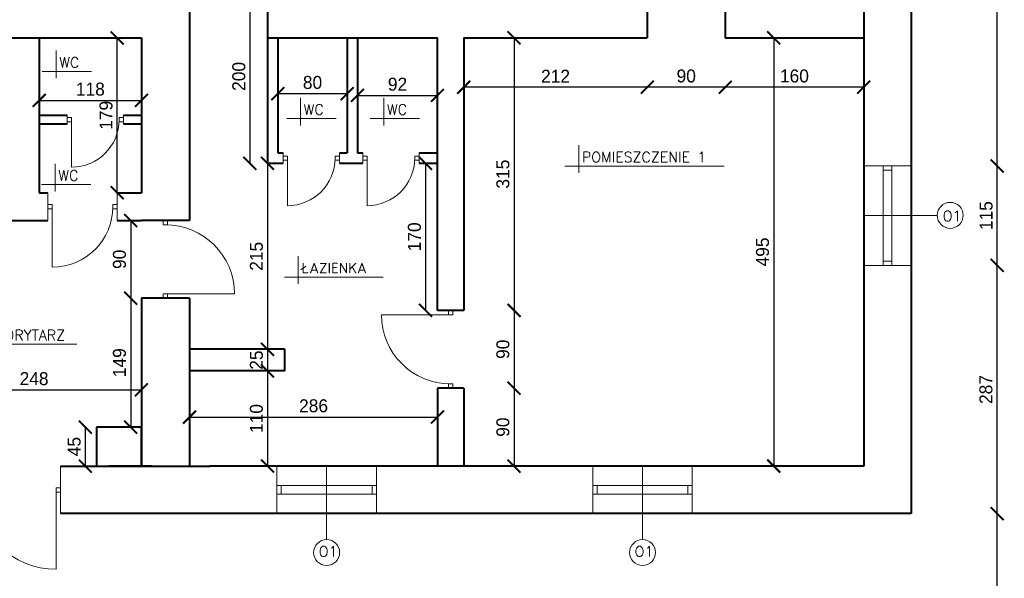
# Model space of a CAD drawing. Header units: millimetres. Extents: x 0 to 152651, y 46550 to 81081.
# Tile 29 of 109: x 126371 to 127509, y 79167 to 79813. Entities that reach past the tile are written whole.
import ezdxf

# ---------------------------------------------------------------- set-up
doc = ezdxf.new("R2010")
doc.units = ezdxf.units.MM
for name, color, linetype, lineweight in [('cienka', 3, 'Continuous', 18), ('gruba', 1, 'Continuous', 40), ('wymiary', 252, 'Continuous', 15)]:
    doc.layers.add(name, color=color, linetype=linetype, lineweight=lineweight)
doc.styles.add('ROMANS1', font='romans.shx', dxfattribs={"height": 15})
doc.styles.get("Standard").update_dxf_attribs({"font": 'GOTHIC.TTF'})
doc.dimstyles.new('secemin', dxfattribs={"dimtxt": 15, "dimasz": 15, "dimexe": 1.25, "dimexo": 0.625, "dimgap": 5, "dimtad": 1, "dimdec": 0, "dimtxsty": 'Standard', "dimblk": 'ARCHTICK', "dimcen": 0, "dimse1": 1, "dimse2": 1, "dimclrt": 256, "dimadec": 0, "dimazin": 0, "dimtfac": 1, "dimtdec": 0, "dimtmove": 0, "dimatfit": 3, "dimfxl": 1, "dimtfillclr": 250, "dimarcsym": 1})

# ---------------------------------------------------------------- blocks, each defined once
blk = doc.blocks.new('_ArchTick')
at = {"color": 0, "linetype": 'ByBlock', "const_width": 0.15}
blk.add_lwpolyline([(-0.5, -0.5), (0.5, 0.5)], dxfattribs=at)
blk = doc.blocks.new('*D1122')
at = {"layer": 'Defpoints', "color": 0, "transparency": 16777216}
for p in [(127186.6, 79792.2), (127346.6, 79756.6), (127186.6, 79735.2)]:
    blk.add_point(p, dxfattribs=at)
at = {"layer": 'wymiary', "color": 0, "lineweight": -2, "transparency": 16777216}
blk.add_line((127346.6, 79735.2), (127186.6, 79735.2), dxfattribs=at)
at = {"layer": 'wymiary', "color": 0, "lineweight": -2, "transparency": 16777216, "xscale": 15, "yscale": 15, "zscale": 15, "rotation": 180}
blk.add_blockref('_ArchTick', (127186.6, 79735.2), dxfattribs=at)
at = {"layer": 'wymiary', "color": 0, "lineweight": -2, "transparency": 16777216, "xscale": 15, "yscale": 15, "zscale": 15}
blk.add_blockref('_ArchTick', (127346.6, 79735.2), dxfattribs=at)
at = {"layer": 'wymiary', "transparency": 16777216, "insert": (127266.6, 79748.1), "char_height": 15, "attachment_point": 5}
blk.add_mtext('160', dxfattribs=at)
blk = doc.blocks.new('*D1123')
at = {"layer": 'Defpoints', "color": 0, "transparency": 16777216}
for p in [(127096.6, 79792.2), (127186.6, 79792.2), (127096.6, 79735.2)]:
    blk.add_point(p, dxfattribs=at)
at = {"layer": 'wymiary', "color": 0, "lineweight": -2, "transparency": 16777216}
blk.add_line((127186.6, 79735.2), (127096.6, 79735.2), dxfattribs=at)
at = {"layer": 'wymiary', "color": 0, "lineweight": -2, "transparency": 16777216, "xscale": 15, "yscale": 15, "zscale": 15, "rotation": 180}
blk.add_blockref('_ArchTick', (127096.6, 79735.2), dxfattribs=at)
at = {"layer": 'wymiary', "color": 0, "lineweight": -2, "transparency": 16777216, "xscale": 15, "yscale": 15, "zscale": 15}
blk.add_blockref('_ArchTick', (127186.6, 79735.2), dxfattribs=at)
at = {"layer": 'wymiary', "transparency": 16777216, "insert": (127141.6, 79748.1), "char_height": 15, "attachment_point": 5}
blk.add_mtext('90', dxfattribs=at)
blk = doc.blocks.new('*D1124')
at = {"layer": 'Defpoints', "color": 0, "transparency": 16777216}
for p in [(127096.6, 79792.2), (126884.6, 79735.2), (126884.6, 79735.2)]:
    blk.add_point(p, dxfattribs=at)
at = {"layer": 'wymiary', "color": 0, "lineweight": -2, "transparency": 16777216}
blk.add_line((127096.6, 79735.2), (126884.6, 79735.2), dxfattribs=at)
at = {"layer": 'wymiary', "color": 0, "lineweight": -2, "transparency": 16777216, "xscale": 15, "yscale": 15, "zscale": 15, "rotation": 180}
blk.add_blockref('_ArchTick', (126884.6, 79735.2), dxfattribs=at)
at = {"layer": 'wymiary', "color": 0, "lineweight": -2, "transparency": 16777216, "xscale": 15, "yscale": 15, "zscale": 15}
blk.add_blockref('_ArchTick', (127096.6, 79735.2), dxfattribs=at)
at = {"layer": 'wymiary', "transparency": 16777216, "insert": (126990.6, 79747.9), "char_height": 15, "attachment_point": 5}
blk.add_mtext('212', dxfattribs=at)
blk = doc.blocks.new('*D1125')
at = {"layer": 'Defpoints', "color": 0, "transparency": 16777216}
for p in [(127023.3, 79792.2), (127023.3, 79297.2), (127242.7, 79297.2)]:
    blk.add_point(p, dxfattribs=at)
at = {"layer": 'wymiary', "color": 0, "lineweight": -2, "transparency": 16777216}
blk.add_line((127242.7, 79792.2), (127242.7, 79297.2), dxfattribs=at)
at = {"layer": 'wymiary', "color": 0, "lineweight": -2, "transparency": 16777216, "xscale": 15, "yscale": 15, "zscale": 15}
for p, rotation in [((127242.7, 79792.2), 90), ((127242.7, 79297.2), 270)]:
    blk.add_blockref('_ArchTick', p, dxfattribs=dict(at, rotation=rotation))
at = {"layer": 'wymiary', "transparency": 16777216, "insert": (127229.8, 79544.7), "char_height": 15, "attachment_point": 5, "rotation": 90}
blk.add_mtext('495', dxfattribs=at)
blk = doc.blocks.new('*D1126')
at = {"layer": 'Defpoints', "color": 0, "transparency": 16777216}
for p in [(126938.8, 79792.2), (126884.6, 79477.2), (126942.6, 79477.2)]:
    blk.add_point(p, dxfattribs=at)
at = {"layer": 'wymiary', "color": 0, "lineweight": -2, "transparency": 16777216}
blk.add_line((126942.6, 79792.2), (126942.6, 79477.2), dxfattribs=at)
at = {"layer": 'wymiary', "color": 0, "lineweight": -2, "transparency": 16777216, "xscale": 15, "yscale": 15, "zscale": 15}
for p, rotation in [((126942.6, 79792.2), 90), ((126942.6, 79477.2), 270)]:
    blk.add_blockref('_ArchTick', p, dxfattribs=dict(at, rotation=rotation))
at = {"layer": 'wymiary', "transparency": 16777216, "insert": (126929.8, 79634.7), "char_height": 15, "attachment_point": 5, "rotation": 90}
blk.add_mtext('315', dxfattribs=at)
blk = doc.blocks.new('*D1127')
at = {"layer": 'Defpoints', "color": 0, "transparency": 16777216}
for p in [(126884.6, 79477.2), (126884.6, 79387.2), (126942.6, 79387.2)]:
    blk.add_point(p, dxfattribs=at)
at = {"layer": 'wymiary', "color": 0, "lineweight": -2, "transparency": 16777216}
blk.add_line((126942.6, 79477.2), (126942.6, 79387.2), dxfattribs=at)
at = {"layer": 'wymiary', "color": 0, "lineweight": -2, "transparency": 16777216, "xscale": 15, "yscale": 15, "zscale": 15}
for p, rotation in [((126942.6, 79477.2), 90), ((126942.6, 79387.2), 270)]:
    blk.add_blockref('_ArchTick', p, dxfattribs=dict(at, rotation=rotation))
at = {"layer": 'wymiary', "transparency": 16777216, "insert": (126929.8, 79432.2), "char_height": 15, "attachment_point": 5, "rotation": 90}
blk.add_mtext('90', dxfattribs=at)
blk = doc.blocks.new('*D1128')
at = {"layer": 'Defpoints', "color": 0, "transparency": 16777216}
for p in [(126884.6, 79387.2), (126942.6, 79297.2), (126942.6, 79297.2)]:
    blk.add_point(p, dxfattribs=at)
at = {"layer": 'wymiary', "color": 0, "lineweight": -2, "transparency": 16777216}
blk.add_line((126942.6, 79387.2), (126942.6, 79297.2), dxfattribs=at)
at = {"layer": 'wymiary', "color": 0, "lineweight": -2, "transparency": 16777216, "xscale": 15, "yscale": 15, "zscale": 15}
for p, rotation in [((126942.6, 79387.2), 90), ((126942.6, 79297.2), 270)]:
    blk.add_blockref('_ArchTick', p, dxfattribs=dict(at, rotation=rotation))
at = {"layer": 'wymiary', "transparency": 16777216, "insert": (126929.8, 79342.2), "char_height": 15, "attachment_point": 5, "rotation": 90}
blk.add_mtext('90', dxfattribs=at)
blk = doc.blocks.new('*D1042')
at = {"layer": 'Defpoints', "color": 0, "transparency": 16777216}
for p in [(126644.8, 79848.2), (126637.5, 79647.2), (126644.8, 79647.2)]:
    blk.add_point(p, dxfattribs=at)
at = {"layer": 'wymiary', "color": 0, "lineweight": -2, "transparency": 16777216}
blk.add_line((126637.5, 79848.2), (126637.5, 79647.2), dxfattribs=at)
at = {"layer": 'wymiary', "color": 0, "lineweight": -2, "transparency": 16777216, "xscale": 15, "yscale": 15, "zscale": 15}
for p, rotation in [((126637.5, 79848.2), 90), ((126637.5, 79647.2), 270)]:
    blk.add_blockref('_ArchTick', p, dxfattribs=dict(at, rotation=rotation))
at = {"layer": 'wymiary', "transparency": 16777216, "insert": (126624.7, 79747.7), "char_height": 15, "attachment_point": 5, "rotation": 90}
blk.add_mtext('200', dxfattribs=at)
blk = doc.blocks.new('*D1135')
at = {"layer": 'Defpoints', "color": 0, "transparency": 16777216}
for p in [(126669.8, 79733.4), (126749.8, 79733.4), (126749.8, 79727.8)]:
    blk.add_point(p, dxfattribs=at)
at = {"layer": 'wymiary', "color": 0, "lineweight": -2, "transparency": 16777216}
blk.add_line((126669.8, 79727.8), (126749.8, 79727.8), dxfattribs=at)
at = {"layer": 'wymiary', "color": 0, "lineweight": -2, "transparency": 16777216, "xscale": 15, "yscale": 15, "zscale": 15, "rotation": 180}
blk.add_blockref('_ArchTick', (126669.8, 79727.8), dxfattribs=at)
at = {"layer": 'wymiary', "color": 0, "lineweight": -2, "transparency": 16777216, "xscale": 15, "yscale": 15, "zscale": 15}
blk.add_blockref('_ArchTick', (126749.8, 79727.8), dxfattribs=at)
at = {"layer": 'wymiary', "transparency": 16777216, "insert": (126709.8, 79740.6), "char_height": 15, "attachment_point": 5}
blk.add_mtext('80', dxfattribs=at)
blk = doc.blocks.new('*D1136')
at = {"layer": 'Defpoints', "color": 0, "transparency": 16777216}
for p in [(126761.8, 79725.7), (126854.1, 79725.7), (126854.1, 79725.7)]:
    blk.add_point(p, dxfattribs=at)
at = {"layer": 'wymiary', "color": 0, "lineweight": -2, "transparency": 16777216}
blk.add_line((126761.8, 79725.7), (126854.1, 79725.7), dxfattribs=at)
at = {"layer": 'wymiary', "color": 0, "lineweight": -2, "transparency": 16777216, "xscale": 15, "yscale": 15, "zscale": 15, "rotation": 180}
blk.add_blockref('_ArchTick', (126761.8, 79725.7), dxfattribs=at)
at = {"layer": 'wymiary', "color": 0, "lineweight": -2, "transparency": 16777216, "xscale": 15, "yscale": 15, "zscale": 15}
blk.add_blockref('_ArchTick', (126854.1, 79725.7), dxfattribs=at)
at = {"layer": 'wymiary', "transparency": 16777216, "insert": (126808, 79738.6), "char_height": 15, "attachment_point": 5}
blk.add_mtext('92', dxfattribs=at)
blk = doc.blocks.new('*D1137')
at = {"layer": 'Defpoints', "color": 0, "transparency": 16777216}
for p in [(126843.5, 79647.2), (126840.4, 79477.2), (126854.1, 79477.2)]:
    blk.add_point(p, dxfattribs=at)
at = {"layer": 'wymiary', "color": 0, "lineweight": -2, "transparency": 16777216}
blk.add_line((126840.4, 79647.2), (126840.4, 79477.2), dxfattribs=at)
at = {"layer": 'wymiary', "color": 0, "lineweight": -2, "transparency": 16777216, "xscale": 15, "yscale": 15, "zscale": 15}
for p, rotation in [((126840.4, 79647.2), 90), ((126840.4, 79477.2), 270)]:
    blk.add_blockref('_ArchTick', p, dxfattribs=dict(at, rotation=rotation))
at = {"layer": 'wymiary', "transparency": 16777216, "insert": (126827.6, 79562.2), "char_height": 15, "attachment_point": 5, "rotation": 90}
blk.add_mtext('170', dxfattribs=at)
blk = doc.blocks.new('*D1138')
at = {"layer": 'Defpoints', "color": 0, "transparency": 16777216}
for p in [(126567.8, 79350.1), (126854.1, 79353.9), (126854.1, 79350.1)]:
    blk.add_point(p, dxfattribs=at)
at = {"layer": 'wymiary', "color": 0, "lineweight": -2, "transparency": 16777216}
blk.add_line((126567.8, 79353.9), (126854.1, 79353.9), dxfattribs=at)
at = {"layer": 'wymiary', "color": 0, "lineweight": -2, "transparency": 16777216, "xscale": 15, "yscale": 15, "zscale": 15, "rotation": 180}
blk.add_blockref('_ArchTick', (126567.8, 79353.9), dxfattribs=at)
at = {"layer": 'wymiary', "color": 0, "lineweight": -2, "transparency": 16777216, "xscale": 15, "yscale": 15, "zscale": 15}
blk.add_blockref('_ArchTick', (126854.1, 79353.9), dxfattribs=at)
at = {"layer": 'wymiary', "transparency": 16777216, "insert": (126711, 79366.8), "char_height": 15, "attachment_point": 5}
blk.add_mtext('286', dxfattribs=at)
blk = doc.blocks.new('*D1139')
at = {"layer": 'Defpoints', "color": 0, "transparency": 16777216}
for p in [(126657.8, 79647.2), (126657.8, 79432.2), (126657.8, 79432.2)]:
    blk.add_point(p, dxfattribs=at)
at = {"layer": 'wymiary', "color": 0, "lineweight": -2, "transparency": 16777216}
blk.add_line((126657.8, 79647.2), (126657.8, 79432.2), dxfattribs=at)
at = {"layer": 'wymiary', "color": 0, "lineweight": -2, "transparency": 16777216, "xscale": 15, "yscale": 15, "zscale": 15}
for p, rotation in [((126657.8, 79647.2), 90), ((126657.8, 79432.2), 270)]:
    blk.add_blockref('_ArchTick', p, dxfattribs=dict(at, rotation=rotation))
at = {"layer": 'wymiary', "transparency": 16777216, "insert": (126645, 79539.7), "char_height": 15, "attachment_point": 5, "rotation": 90}
blk.add_mtext('215', dxfattribs=at)
blk = doc.blocks.new('*D1140')
at = {"layer": 'Defpoints', "color": 0, "transparency": 16777216}
for p in [(126677.8, 79432.2), (126657.8, 79407.2), (126677.8, 79407.2)]:
    blk.add_point(p, dxfattribs=at)
at = {"layer": 'wymiary', "color": 0, "lineweight": -2, "transparency": 16777216}
blk.add_line((126657.8, 79432.2), (126657.8, 79407.2), dxfattribs=at)
at = {"layer": 'wymiary', "color": 0, "lineweight": -2, "transparency": 16777216, "xscale": 15, "yscale": 15, "zscale": 15}
for p, rotation in [((126657.8, 79432.2), 90), ((126657.8, 79407.2), 270)]:
    blk.add_blockref('_ArchTick', p, dxfattribs=dict(at, rotation=rotation))
at = {"layer": 'wymiary', "transparency": 16777216, "insert": (126645, 79419.7), "char_height": 15, "attachment_point": 5, "rotation": 90}
blk.add_mtext('25', dxfattribs=at)
blk = doc.blocks.new('*D1141')
at = {"layer": 'Defpoints', "color": 0, "transparency": 16777216}
for p in [(126677.8, 79407.2), (126657.8, 79297.2), (126657.8, 79297.2)]:
    blk.add_point(p, dxfattribs=at)
at = {"layer": 'wymiary', "color": 0, "lineweight": -2, "transparency": 16777216}
blk.add_line((126657.8, 79407.2), (126657.8, 79297.2), dxfattribs=at)
at = {"layer": 'wymiary', "color": 0, "lineweight": -2, "transparency": 16777216, "xscale": 15, "yscale": 15, "zscale": 15}
for p, rotation in [((126657.8, 79407.2), 90), ((126657.8, 79297.2), 270)]:
    blk.add_blockref('_ArchTick', p, dxfattribs=dict(at, rotation=rotation))
at = {"layer": 'wymiary', "transparency": 16777216, "insert": (126645, 79352.2), "char_height": 15, "attachment_point": 5, "rotation": 90}
blk.add_mtext('110', dxfattribs=at)
blk = doc.blocks.new('*D1142')
at = {"layer": 'Defpoints', "color": 0, "transparency": 16777216}
for p in [(126264.1, 79394.2), (126512.1, 79394.2), (126512.1, 79385.3)]:
    blk.add_point(p, dxfattribs=at)
at = {"layer": 'wymiary', "color": 0, "lineweight": -2, "transparency": 16777216}
blk.add_line((126264.1, 79385.3), (126512.1, 79385.3), dxfattribs=at)
at = {"layer": 'wymiary', "color": 0, "lineweight": -2, "transparency": 16777216, "xscale": 15, "yscale": 15, "zscale": 15, "rotation": 180}
blk.add_blockref('_ArchTick', (126264.1, 79385.3), dxfattribs=at)
at = {"layer": 'wymiary', "color": 0, "lineweight": -2, "transparency": 16777216, "xscale": 15, "yscale": 15, "zscale": 15}
blk.add_blockref('_ArchTick', (126512.1, 79385.3), dxfattribs=at)
at = {"layer": 'wymiary', "transparency": 16777216, "insert": (126388.1, 79398.2), "char_height": 15, "attachment_point": 5}
blk.add_mtext('248', dxfattribs=at)
blk = doc.blocks.new('*D1143')
at = {"layer": 'Defpoints', "color": 0, "transparency": 16777216}
for p in [(126498.1, 79581.2), (126499.7, 79491.2), (126512.1, 79491.2)]:
    blk.add_point(p, dxfattribs=at)
at = {"layer": 'wymiary', "color": 0, "lineweight": -2, "transparency": 16777216}
blk.add_line((126499.7, 79581.2), (126499.7, 79491.2), dxfattribs=at)
at = {"layer": 'wymiary', "color": 0, "lineweight": -2, "transparency": 16777216, "xscale": 15, "yscale": 15, "zscale": 15}
for p, rotation in [((126499.7, 79581.2), 90), ((126499.7, 79491.2), 270)]:
    blk.add_blockref('_ArchTick', p, dxfattribs=dict(at, rotation=rotation))
at = {"layer": 'wymiary', "transparency": 16777216, "insert": (126486.8, 79536.2), "char_height": 15, "attachment_point": 5, "rotation": 90}
blk.add_mtext('90', dxfattribs=at)
blk = doc.blocks.new('*D1144')
at = {"layer": 'Defpoints', "color": 0, "transparency": 16777216}
for p in [(126512.1, 79491.2), (126499.7, 79342.2), (126499.7, 79342.2)]:
    blk.add_point(p, dxfattribs=at)
at = {"layer": 'wymiary', "color": 0, "lineweight": -2, "transparency": 16777216}
blk.add_line((126499.7, 79491.2), (126499.7, 79342.2), dxfattribs=at)
at = {"layer": 'wymiary', "color": 0, "lineweight": -2, "transparency": 16777216, "xscale": 15, "yscale": 15, "zscale": 15}
for p, rotation in [((126499.7, 79491.2), 90), ((126499.7, 79342.2), 270)]:
    blk.add_blockref('_ArchTick', p, dxfattribs=dict(at, rotation=rotation))
at = {"layer": 'wymiary', "transparency": 16777216, "insert": (126486.8, 79416.7), "char_height": 15, "attachment_point": 5, "rotation": 90}
blk.add_mtext('149', dxfattribs=at)
blk = doc.blocks.new('*D1145')
at = {"layer": 'Defpoints', "color": 0, "transparency": 16777216}
for p in [(126460.1, 79342.2), (126447.3, 79297.2), (126460.1, 79297.2)]:
    blk.add_point(p, dxfattribs=at)
at = {"layer": 'wymiary', "color": 0, "lineweight": -2, "transparency": 16777216}
blk.add_line((126447.3, 79342.2), (126447.3, 79297.2), dxfattribs=at)
at = {"layer": 'wymiary', "color": 0, "lineweight": -2, "transparency": 16777216, "xscale": 15, "yscale": 15, "zscale": 15}
for p, rotation in [((126447.3, 79342.2), 90), ((126447.3, 79297.2), 270)]:
    blk.add_blockref('_ArchTick', p, dxfattribs=dict(at, rotation=rotation))
at = {"layer": 'wymiary', "transparency": 16777216, "insert": (126434.4, 79319.7), "char_height": 15, "attachment_point": 5, "rotation": 90}
blk.add_mtext('45', dxfattribs=at)
blk = doc.blocks.new('*D1147')
at = {"layer": 'Defpoints', "color": 0, "transparency": 16777216}
for p in [(126394.1, 79720), (126512.1, 79720), (126512.1, 79720)]:
    blk.add_point(p, dxfattribs=at)
at = {"layer": 'wymiary', "color": 0, "lineweight": -2, "transparency": 16777216}
blk.add_line((126394.1, 79720), (126512.1, 79720), dxfattribs=at)
at = {"layer": 'wymiary', "color": 0, "lineweight": -2, "transparency": 16777216, "xscale": 15, "yscale": 15, "zscale": 15, "rotation": 180}
blk.add_blockref('_ArchTick', (126394.1, 79720), dxfattribs=at)
at = {"layer": 'wymiary', "color": 0, "lineweight": -2, "transparency": 16777216, "xscale": 15, "yscale": 15, "zscale": 15}
blk.add_blockref('_ArchTick', (126512.1, 79720), dxfattribs=at)
at = {"layer": 'wymiary', "transparency": 16777216, "insert": (126453.1, 79732.9), "char_height": 15, "attachment_point": 5}
blk.add_mtext('118', dxfattribs=at)
blk = doc.blocks.new('*D1168')
at = {"layer": 'Defpoints', "color": 0, "transparency": 16777216}
for p in [(125833.6, 79242.2), (127500.8, 79242.2), (125833.6, 78902.2)]:
    blk.add_point(p, dxfattribs=at)
at = {"layer": 'wymiary', "color": 0, "lineweight": -2, "transparency": 16777216}
blk.add_line((127500.8, 78902.2), (127500.8, 79242.2), dxfattribs=at)
at = {"layer": 'wymiary', "color": 0, "lineweight": -2, "transparency": 16777216, "xscale": 15, "yscale": 15, "zscale": 15}
for p, rotation in [((127500.8, 79242.2), 90), ((127500.8, 78902.2), 270)]:
    blk.add_blockref('_ArchTick', p, dxfattribs=dict(at, rotation=rotation))
at = {"layer": 'wymiary', "transparency": 16777216, "insert": (127487.9, 79072.2), "char_height": 15, "attachment_point": 5, "rotation": 90}
blk.add_mtext('340', dxfattribs=at)
blk = doc.blocks.new('*D1169')
at = {"layer": 'Defpoints', "color": 0, "transparency": 16777216}
for p in [(127401.6, 79529.2), (127500.8, 79529.2), (125833.6, 79242.2)]:
    blk.add_point(p, dxfattribs=at)
at = {"layer": 'wymiary', "color": 0, "lineweight": -2, "transparency": 16777216}
blk.add_line((127500.8, 79242.2), (127500.8, 79529.2), dxfattribs=at)
at = {"layer": 'wymiary', "color": 0, "lineweight": -2, "transparency": 16777216, "xscale": 15, "yscale": 15, "zscale": 15}
for p, rotation in [((127500.8, 79529.2), 90), ((127500.8, 79242.2), 270)]:
    blk.add_blockref('_ArchTick', p, dxfattribs=dict(at, rotation=rotation))
at = {"layer": 'wymiary', "transparency": 16777216, "insert": (127487.9, 79385.7), "char_height": 15, "attachment_point": 5, "rotation": 90}
blk.add_mtext('287', dxfattribs=at)
blk = doc.blocks.new('*D1170')
at = {"layer": 'Defpoints', "color": 0, "transparency": 16777216}
for p in [(127401.6, 79644.2), (127500.8, 79644.2), (127401.6, 79529.2)]:
    blk.add_point(p, dxfattribs=at)
at = {"layer": 'wymiary', "color": 0, "lineweight": -2, "transparency": 16777216}
blk.add_line((127500.8, 79529.2), (127500.8, 79644.2), dxfattribs=at)
at = {"layer": 'wymiary', "color": 0, "lineweight": -2, "transparency": 16777216, "xscale": 15, "yscale": 15, "zscale": 15}
for p, rotation in [((127500.8, 79644.2), 90), ((127500.8, 79529.2), 270)]:
    blk.add_blockref('_ArchTick', p, dxfattribs=dict(at, rotation=rotation))
at = {"layer": 'wymiary', "transparency": 16777216, "insert": (127488.1, 79586.7), "char_height": 15, "attachment_point": 5, "rotation": 90}
blk.add_mtext('115', dxfattribs=at)
blk = doc.blocks.new('*D1171')
at = {"layer": 'Defpoints', "color": 0, "transparency": 16777216}
for p in [(127401.6, 80054.2), (127500.8, 80054.2), (127401.6, 79644.2)]:
    blk.add_point(p, dxfattribs=at)
at = {"layer": 'wymiary', "color": 0, "lineweight": -2, "transparency": 16777216}
blk.add_line((127500.8, 79644.2), (127500.8, 80054.2), dxfattribs=at)
at = {"layer": 'wymiary', "color": 0, "lineweight": -2, "transparency": 16777216, "xscale": 15, "yscale": 15, "zscale": 15}
for p, rotation in [((127500.8, 80054.2), 90), ((127500.8, 79644.2), 270)]:
    blk.add_blockref('_ArchTick', p, dxfattribs=dict(at, rotation=rotation))
at = {"layer": 'wymiary', "transparency": 16777216, "insert": (127487.9, 79849.2), "char_height": 15, "attachment_point": 5, "rotation": 90}
blk.add_mtext('410', dxfattribs=at)
blk = doc.blocks.new('*D1177')
at = {"layer": 'Defpoints', "color": 0, "transparency": 16777216}
for p in [(126484.1, 79792.2), (126484.1, 79792.2), (126484.1, 79613.2)]:
    blk.add_point(p, dxfattribs=at)
at = {"layer": 'wymiary', "color": 0, "lineweight": -2, "transparency": 16777216}
blk.add_line((126484.1, 79613.2), (126484.1, 79792.2), dxfattribs=at)
at = {"layer": 'wymiary', "color": 0, "lineweight": -2, "transparency": 16777216, "xscale": 15, "yscale": 15, "zscale": 15}
for p, rotation in [((126484.1, 79792.2), 90), ((126484.1, 79613.2), 270)]:
    blk.add_blockref('_ArchTick', p, dxfattribs=dict(at, rotation=rotation))
at = {"layer": 'wymiary', "transparency": 16777216, "insert": (126471.3, 79702.7), "char_height": 15, "attachment_point": 5, "rotation": 90}
blk.add_mtext('179', dxfattribs=at)

msp = doc.modelspace()

# ---------------------------------------------------------------- linework, layer by layer
at = {"layer": 'cienka'}
for p, q in [((126413.633, 79745.475), (126413.633, 79777.475)), ((126397.633, 79753.475), (126454.63, 79753.475)), ((126696.006, 79690.92), (126696.006, 79722.92)), ((126792.347, 79690.92), (126792.347, 79722.92)), ((126426.325, 79702.71), (126426.325, 79692.71)), ((126491.325, 79702.71), (126491.325, 79692.71)), ((126431.325, 79700.165), (126426.325, 79700.165)), ((126431.325, 79695.165), (126426.325, 79695.165)), ((126431.325, 79695.165), (126431.325, 79700.165)), ((126431.325, 79697.665), (126431.325, 79642.665)), ((126486.325, 79695.165), (126486.325, 79700.165)), ((126486.325, 79700.165), (126491.325, 79700.165)), ((126486.325, 79695.165), (126491.325, 79695.165)), ((126680.006, 79698.92), (126737.003, 79698.92)), ((126776.347, 79698.92), (126833.344, 79698.92)), ((127017.493, 79636.082), (127017.493, 79668.082)), ((126675.838, 79659.21), (126675.838, 79647.21)), ((126740.838, 79659.21), (126740.838, 79647.21)), ((126767.838, 79659.21), (126767.838, 79647.21)), ((126832.838, 79659.21), (126832.838, 79647.21)), ((126412.63, 79614.776), (126412.63, 79646.776)), ((126680.838, 79655.665), (126675.838, 79655.665)), ((126680.838, 79650.665), (126675.838, 79650.665)), ((126680.838, 79650.665), (126680.838, 79655.665)), ((126680.838, 79653.165), (126680.838, 79598.165)), ((126735.838, 79650.665), (126735.838, 79655.665)), ((126735.838, 79655.665), (126740.838, 79655.665)), ((126735.838, 79650.665), (126740.838, 79650.665)), ((126772.838, 79655.665), (126767.838, 79655.665)), ((126772.838, 79650.665), (126767.838, 79650.665)), ((126772.838, 79650.665), (126772.838, 79655.665)), ((126772.838, 79653.165), (126772.838, 79598.165)), ((126827.838, 79650.665), (126827.838, 79655.665)), ((126827.838, 79655.665), (126832.838, 79655.665)), ((126827.838, 79650.665), (126832.838, 79650.665)), ((127001.493, 79644.082), (127185.481, 79644.082)), ((127346.632, 79644.21), (127401.632, 79644.21)), ((127369.132, 79644.21), (127369.132, 79529.21)), ((127369.132, 79639.21), (127379.132, 79639.21)), ((127379.132, 79644.21), (127379.132, 79529.21)), ((126396.63, 79622.776), (126453.626, 79622.776)), ((126404.132, 79613.21), (126404.132, 79581.21)), ((126484.132, 79613.21), (126484.132, 79581.21)), ((126409.132, 79599.71), (126404.132, 79599.71)), ((126409.132, 79594.71), (126409.132, 79599.71)), ((126479.132, 79594.71), (126479.132, 79599.71)), ((126479.132, 79599.71), (126484.132, 79599.71)), ((126409.132, 79594.71), (126404.132, 79594.71)), ((126409.132, 79597.21), (126409.132, 79527.21)), ((126479.132, 79594.71), (126484.132, 79594.71)), ((126537.132, 79576.21), (126537.132, 79581.21)), ((126542.132, 79576.21), (126542.132, 79581.21)), ((127346.632, 79587.02), (127431.632, 79587.02)), ((126537.132, 79576.21), (126542.132, 79576.21)), ((126693.252, 79507.757), (126693.252, 79539.757)), ((127369.132, 79534.21), (127379.132, 79534.21)), ((127346.632, 79529.21), (127401.632, 79529.21)), ((126677.252, 79515.757), (126791.246, 79515.757)), ((126542.132, 79496.21), (126537.132, 79496.21)), ((126537.132, 79491.21), (126537.132, 79496.21)), ((126539.632, 79496.21), (126619.632, 79496.21)), ((126542.132, 79491.21), (126542.132, 79496.21)), ((126866.882, 79472.21), (126866.882, 79477.21)), ((126871.882, 79472.21), (126871.882, 79477.21)), ((126869.382, 79472.21), (126789.382, 79472.21)), ((126866.882, 79472.21), (126871.882, 79472.21)), ((126323.603, 79438.168), (126437.597, 79438.168)), ((126871.882, 79392.21), (126866.882, 79392.21)), ((126866.882, 79387.21), (126866.882, 79392.21)), ((126871.882, 79387.21), (126871.882, 79392.21)), ((126418.632, 79242.21), (126418.632, 79297.21)), ((126668.632, 79297.21), (126668.632, 79242.21)), ((126726.132, 79297.21), (126726.132, 79212.21)), ((126783.632, 79297.21), (126783.632, 79242.21)), ((127033.632, 79297.21), (127033.632, 79242.21)), ((127091.132, 79297.21), (127091.132, 79212.21)), ((127148.632, 79297.21), (127148.632, 79242.21)), ((126413.632, 79267.21), (126413.632, 79272.21)), ((126413.632, 79272.21), (126418.632, 79272.21)), ((126783.632, 79274.71), (126668.632, 79274.71)), ((126673.632, 79274.71), (126673.632, 79264.71)), ((126778.632, 79274.71), (126778.632, 79264.71)), ((127148.632, 79274.71), (127033.632, 79274.71)), ((127038.632, 79274.71), (127038.632, 79264.71)), ((127143.632, 79274.71), (127143.632, 79264.71)), ((126413.632, 79177.84), (126413.632, 79269.71)), ((126413.632, 79267.21), (126418.632, 79267.21)), ((126783.632, 79264.71), (126668.632, 79264.71)), ((127148.632, 79264.71), (127033.632, 79264.71))]:
    msp.add_line(p, q, dxfattribs=at)
for centre in [(127446.632, 79587.02), (126726.132, 79197.21), (127091.132, 79197.21)]:
    msp.add_circle(centre, 15, dxfattribs=at)
for centre, radius, start, end in [((126431.325, 79697.665), 55, 270, 0), ((126680.838, 79653.165), 55, 270, 0), ((126772.838, 79653.165), 55, 270, 0), ((126409.132, 79597.21), 70, 270, 0), ((126539.632, 79496.21), 80, 0, 90), ((126869.382, 79472.21), 80, 180, 270), ((126413.632, 79270.342), 92.502, 180.391749, 270)]:
    msp.add_arc(centre, radius, start, end, dxfattribs=at)
at = {"layer": 'gruba'}
for p, q in [((127401.632, 80394.21), (127401.632, 79242.21)), ((126567.838, 79848.21), (126567.838, 79792.21)), ((126657.838, 79848.21), (126657.838, 79792.21)), ((127096.632, 79848.21), (127096.632, 79792.21)), ((127186.632, 79848.21), (127186.632, 79792.21)), ((127346.632, 79848.21), (127346.632, 79792.21)), ((126344.132, 79792.21), (126512.132, 79792.21)), ((126394.132, 79792.21), (126394.132, 79613.21)), ((126512.132, 79792.21), (126512.132, 79613.21)), ((126567.838, 79792.21), (126567.838, 79581.21)), ((126657.838, 79792.21), (126854.132, 79792.21)), ((126657.838, 79792.21), (126657.838, 79647.21)), ((126669.838, 79792.21), (126669.838, 79659.21)), ((126749.838, 79792.21), (126749.838, 79659.21)), ((126761.838, 79792.21), (126761.838, 79659.21)), ((126854.132, 79477.21), (126854.132, 79792.21)), ((126884.632, 79792.21), (127096.632, 79792.21)), ((126884.632, 79792.21), (126884.632, 79477.21)), ((127186.632, 79792.21), (127346.632, 79792.21)), ((127346.632, 79792.21), (127346.632, 79297.21)), ((126394.132, 79702.71), (126426.325, 79702.71)), ((126491.325, 79702.71), (126512.132, 79702.71)), ((126394.132, 79692.71), (126426.325, 79692.71)), ((126491.325, 79692.71), (126512.132, 79692.71)), ((126669.838, 79659.21), (126675.838, 79659.21)), ((126740.838, 79659.21), (126749.838, 79659.21)), ((126761.838, 79659.21), (126767.838, 79659.21)), ((126832.838, 79659.21), (126854.132, 79659.21)), ((126657.838, 79647.21), (126675.838, 79647.21)), ((126740.838, 79647.21), (126767.838, 79647.21)), ((126832.838, 79647.21), (126854.132, 79647.21)), ((126394.132, 79613.21), (126404.132, 79613.21)), ((126484.132, 79613.21), (126512.132, 79613.21)), ((126354.132, 79581.21), (126404.132, 79581.21)), ((126484.132, 79581.21), (126512.132, 79581.21)), ((126567.838, 79581.21), (126512.132, 79581.21)), ((126512.132, 79491.21), (126512.132, 79297.21)), ((126567.838, 79491.21), (126512.132, 79491.21)), ((126567.838, 79491.21), (126567.838, 79297.21)), ((126884.632, 79477.21), (126854.132, 79477.21)), ((126677.838, 79432.21), (126567.838, 79432.21)), ((126677.838, 79407.21), (126677.838, 79432.21)), ((126677.838, 79407.21), (126567.838, 79407.21)), ((126884.632, 79387.21), (126854.132, 79387.21)), ((126854.132, 79387.21), (126854.132, 79297.21)), ((126884.632, 79387.21), (126884.632, 79297.21)), ((126512.132, 79342.21), (126460.132, 79342.21)), ((126460.132, 79342.21), (126460.132, 79297.21)), ((126512.132, 79297.21), (126512.132, 79342.21)), ((126418.632, 79297.21), (126591.338, 79297.21)), ((126524.632, 79297.21), (126474.632, 79297.21)), ((126909.632, 79297.21), (126591.338, 79297.21)), ((127346.632, 79297.21), (126909.632, 79297.21)), ((126909.632, 79242.21), (126418.632, 79242.21)), ((127401.632, 79242.21), (126909.632, 79242.21))]:
    msp.add_line(p, q, dxfattribs=at)

# ---------------------------------------------------------------- texts
at = {"layer": 'cienka', "char_height": 12, "width": 362.40331, "attachment_point": 1, "style": 'ROMANS1'}
for s, insert in [('WC', (126417.186, 79769.844)), ('WC', (126699.559, 79715.289)), ('WC', (126795.901, 79715.289)), ('POMIESZCZENIE 1', (127021.047, 79660.451)), ('WC', (126416.183, 79639.144)), ('O1', (127437.929, 79592.264)), ('ŁAZIENKA', (126696.805, 79532.126)), ('KORYTARZ', (126343.157, 79454.537)), ('O1', (126716.998, 79204.501)), ('O1', (127081.998, 79204.501))]:
    msp.add_mtext(s, dxfattribs=dict(at, insert=insert))

# ---------------------------------------------------------------- dimensions: what is measured, and where the dimension line sits
at = {"layer": 'wymiary'}
for base, p1, p2, picture, middle in [((127500.805, 80054.21), (127401.632, 79644.21), (127401.632, 80054.21), '*D1171', (127487.928, 79849.21)), ((127500.805, 79644.21), (127401.632, 79529.21), (127401.632, 79644.21), '*D1170', (127488.116, 79586.71)), ((127500.805, 79529.21), (125833.632, 79242.21), (127401.632, 79529.21), '*D1169', (127487.928, 79385.71)), ((126499.657, 79342.21), (126512.132, 79491.21), (126499.657, 79342.21), '*D1144', (126486.78, 79416.71)), ((126942.629, 79387.21), (126884.632, 79477.21), (126884.632, 79387.21), '*D1127', (126929.752, 79432.21)), ((126657.838, 79297.21), (126677.838, 79407.21), (126657.838, 79297.21), '*D1141', (126644.961, 79352.21)), ((126942.629, 79297.21), (126884.632, 79387.21), (126942.629, 79297.21), '*D1128', (126929.752, 79342.21))]:
    dim = msp.add_linear_dim(base=base, p1=p1, p2=p2, angle=90, dimstyle='secemin', override={"dimtmove": 1}, dxfattribs=at)
    dim.commit()
    dim.dimension.update_dxf_attribs({"geometry": picture, "text_midpoint": middle})
dim = msp.add_linear_dim(base=(126637.535, 79647.21), p1=(126644.784, 79848.21), p2=(126644.784, 79647.21), angle=90, text='200', dimstyle='secemin', dxfattribs=at)
dim.commit()
dim.dimension.update_dxf_attribs({"geometry": '*D1042', "text_midpoint": (126624.658, 79747.71)})
for base, p1, p2, picture, middle in [((126484.132, 79792.21), (126484.132, 79613.21), (126484.132, 79792.21), '*D1177', (126471.255, 79702.71)), ((126942.629, 79477.21), (126938.847, 79792.21), (126884.632, 79477.21), '*D1126', (126929.752, 79634.71)), ((127242.666, 79297.21), (127023.311, 79792.21), (127023.311, 79297.21), '*D1125', (127229.789, 79544.71)), ((126657.838, 79432.21), (126657.838, 79647.21), (126657.838, 79432.21), '*D1139', (126644.961, 79539.71)), ((126840.438, 79477.21), (126843.485, 79647.21), (126854.132, 79477.21), '*D1137', (126827.561, 79562.21)), ((126499.657, 79491.21), (126498.132, 79581.21), (126512.132, 79491.21), '*D1143', (126486.78, 79536.21)), ((126447.282, 79297.21), (126460.132, 79342.21), (126460.132, 79297.21), '*D1145', (126434.405, 79319.71)), ((127500.805, 79242.21), (125833.632, 78902.21), (125833.632, 79242.21), '*D1168', (127487.928, 79072.21))]:
    dim = msp.add_linear_dim(base=base, p1=p1, p2=p2, angle=90, dimstyle='secemin', dxfattribs=at)
    dim.commit()
    dim.dimension.update_dxf_attribs({"geometry": picture, "text_midpoint": middle})
for base, p1, p2, picture, middle in [((126884.632, 79735.19), (127096.632, 79792.21), (126884.632, 79735.19), '*D1124', (126990.632, 79747.878)), ((127096.632, 79735.19), (127186.632, 79792.21), (127096.632, 79792.21), '*D1123', (127141.632, 79748.067))]:
    dim = msp.add_linear_dim(base=base, p1=p1, p2=p2, dimstyle='secemin', override={"dimtmove": 1}, dxfattribs=at)
    dim.commit()
    dim.dimension.update_dxf_attribs({"geometry": picture, "text_midpoint": middle})
for base, p1, p2, picture, middle in [((127186.632, 79735.19), (127346.632, 79756.607), (127186.632, 79792.21), '*D1122', (127266.632, 79748.067)), ((126749.838, 79727.768), (126669.838, 79733.41), (126749.838, 79733.41), '*D1135', (126709.838, 79740.645)), ((126854.132, 79725.71), (126761.838, 79725.71), (126854.132, 79725.71), '*D1136', (126807.985, 79738.587)), ((126512.132, 79719.99), (126394.132, 79719.99), (126512.132, 79719.99), '*D1147', (126453.132, 79732.867)), ((126512.132, 79385.297), (126264.132, 79394.21), (126512.132, 79394.21), '*D1142', (126388.132, 79398.174)), ((126854.132, 79353.936), (126567.838, 79350.063), (126854.132, 79350.063), '*D1138', (126710.985, 79366.813))]:
    dim = msp.add_linear_dim(base=base, p1=p1, p2=p2, dimstyle='secemin', dxfattribs=at)
    dim.commit()
    dim.dimension.update_dxf_attribs({"geometry": picture, "text_midpoint": middle})
dim = msp.add_linear_dim(base=(126657.838, 79407.21), p1=(126677.838, 79432.21), p2=(126677.838, 79407.21), angle=90, dimstyle='secemin', dxfattribs=at)
dim.commit()
dim.dimension.update_dxf_attribs({"geometry": '*D1140', "text_midpoint": (126657.838, 79419.71), "dimtype": 160})

doc.saveas('drawing.dxf')
